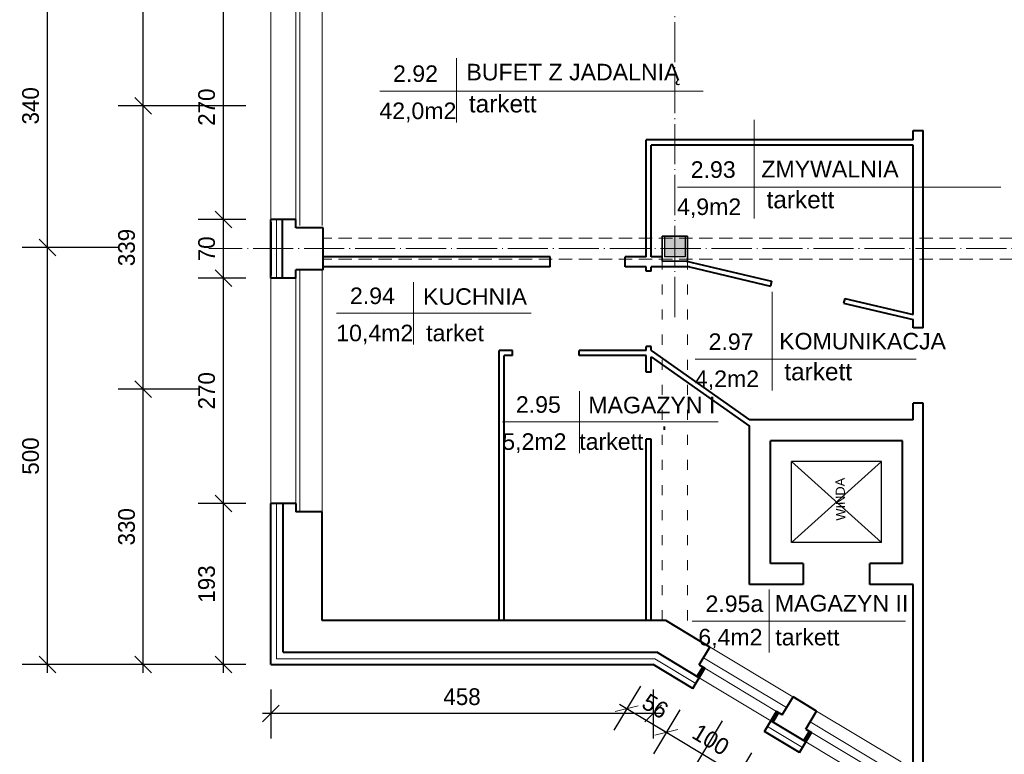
# Model space of a CAD drawing. Header units: millimetres. Extents: x -32003 to -19505, y 17931 to 29358.
# Tile 5 of 92: x -28302 to -27123, y 21044 to 21923. Entities that reach past the tile are written whole.
import ezdxf

# ---------------------------------------------------------------- set-up
doc = ezdxf.new("R2010")
doc.units = ezdxf.units.MM
doc.header["$PDMODE"] = 3
for name, pattern in [('ACAD_ISO03W100', [30, 12, -18]), ('ACAD_ISO04W100', [30.5, 24, -3, 0.5, -3]), ('KRESKOWA_X2', [12, 8, -4])]:
    doc.linetypes.add(name, pattern=pattern)
for name, color, linetype, lineweight in [('_wymiary', 1, 'Continuous', 9), ('opisy drzwi', 40, 'Continuous', 13), ('opisy pom', 3, 'Continuous', 18), ('podciąg', 10, 'Continuous', 35), ('przerywana', 7, 'KRESKOWA_X2', 5), ('symetria', 7, 'ACAD_ISO03W100', 5), ('SZRAF', 51, 'Continuous', 9), ('słupy', 2, 'Continuous', 30), ('ściana', 4, 'Continuous', 40), ('średnia', 7, 'ACAD_ISO03W100', 5)]:
    doc.layers.add(name, color=color, linetype=linetype, lineweight=lineweight)
doc.styles.add('SYSTEM', font='TXT')
doc.linetypes.add('BATTING', pattern='A,0.0001,-0.1,[134,ltypeshp.shx,S=0.1,R=0,X=-0.1,Y=0],-0.2,[134,ltypeshp.shx,S=0.1,R=180,X=0.1,Y=0],-0.1', length=0.4001)
doc.dimstyles.new('Jacek2', dxfattribs={"dimscale": 2, "dimtxt": 10, "dimasz": 10, "dimexe": 15, "dimexo": 15, "dimgap": 5, "dimtad": 1, "dimdec": 0, "dimrnd": 0.5, "dimzin": 0, "dimdsep": 46, "dimtxsty": 'Standard', "dimblk": 'OBLIQUE', "dimcen": 0, "dimdle": 5, "dimadec": 1, "dimazin": 0, "dimtfac": 1, "dimtdec": 0, "dimtofl": 0, "dimtmove": 0, "dimatfit": 3, "dimfxl": 0, "dimtolj": 1, "dimtzin": 0, "dimarcsym": 0})

# ---------------------------------------------------------------- blocks, each defined once
blk = doc.blocks.new('_OBLIQUE')
at = {"color": 0, "linetype": 'ByBlock'}
blk.add_line((-0.5, -0.5), (0.5, 0.5), dxfattribs=at)
blk = doc.blocks.new('*D965')
at = {"layer": '_wymiary', "color": 0, "lineweight": -2}
for p, q in [((-28031.7, 21344.4), (-28088.4, 21344.4)), ((-28058.4, 21141.5), (-28058.4, 21354.4)), ((-28031.7, 21151.5), (-28088.4, 21151.5))]:
    blk.add_line(p, q, dxfattribs=at)
at = {"layer": 'Defpoints', "color": 0}
for p in [(-28058.4, 21344.4), (-28001.7, 21344.4), (-28001.7, 21151.5)]:
    blk.add_point(p, dxfattribs=at)
at = {"layer": '_wymiary', "color": 0, "lineweight": -2, "xscale": 20, "yscale": 20, "zscale": 20}
for p, rotation in [((-28058.4, 21344.4), 90), ((-28058.4, 21151.5), 270)]:
    blk.add_blockref('_OBLIQUE', p, dxfattribs=dict(at, rotation=rotation))
at = {"layer": '_wymiary', "color": 0, "insert": (-28078.4, 21247.9), "char_height": 20, "attachment_point": 5, "rotation": 90}
blk.add_mtext('\\A1;193', dxfattribs=at)
blk = doc.blocks.new('*D966')
at = {"layer": '_wymiary', "color": 0, "lineweight": -2}
for p, q in [((-28058.4, 21334.4), (-28058.4, 21624.1)), ((-28031.7, 21614.1), (-28088.4, 21614.1)), ((-28031.7, 21344.4), (-28088.4, 21344.4))]:
    blk.add_line(p, q, dxfattribs=at)
at = {"layer": 'Defpoints', "color": 0}
for p in [(-28058.4, 21614.1), (-28001.7, 21614.1), (-28001.7, 21344.4)]:
    blk.add_point(p, dxfattribs=at)
at = {"layer": '_wymiary', "color": 0, "lineweight": -2, "xscale": 20, "yscale": 20, "zscale": 20}
for p, rotation in [((-28058.4, 21614.1), 90), ((-28058.4, 21344.4), 270)]:
    blk.add_blockref('_OBLIQUE', p, dxfattribs=dict(at, rotation=rotation))
at = {"layer": '_wymiary', "color": 0, "insert": (-28078.4, 21479.2), "char_height": 20, "attachment_point": 5, "rotation": 90}
blk.add_mtext('\\A1;270', dxfattribs=at)
blk = doc.blocks.new('*D764')
at = {"layer": '_wymiary', "color": 0, "lineweight": -2}
for p, q in [((-28058.4, 21604.1), (-28058.4, 21694.1)), ((-28031.7, 21684.1), (-28088.4, 21684.1)), ((-28031.7, 21614.1), (-28088.4, 21614.1))]:
    blk.add_line(p, q, dxfattribs=at)
at = {"layer": 'Defpoints', "color": 0}
for p in [(-28058.4, 21684.1), (-28001.7, 21684.1), (-28001.7, 21614.1)]:
    blk.add_point(p, dxfattribs=at)
at = {"layer": '_wymiary', "color": 0, "lineweight": -2, "xscale": 20, "yscale": 20, "zscale": 20}
for p, rotation in [((-28058.4, 21684.1), 90), ((-28058.4, 21614.1), 270)]:
    blk.add_blockref('_OBLIQUE', p, dxfattribs=dict(at, rotation=rotation))
at = {"layer": '_wymiary', "color": 0, "insert": (-28078.4, 21649.1), "char_height": 20, "attachment_point": 5, "rotation": 90}
blk.add_mtext('\\A1;70', dxfattribs=at)
blk = doc.blocks.new('*D765')
at = {"layer": '_wymiary', "color": 0, "lineweight": -2}
for p, q in [((-28058.4, 21674.1), (-28058.4, 21963.4)), ((-28031.7, 21953.4), (-28088.4, 21953.4)), ((-28031.7, 21684.1), (-28088.4, 21684.1))]:
    blk.add_line(p, q, dxfattribs=at)
at = {"layer": 'Defpoints', "color": 0}
for p in [(-28058.4, 21953.4), (-28001.7, 21953.4), (-28001.7, 21684.1)]:
    blk.add_point(p, dxfattribs=at)
at = {"layer": '_wymiary', "color": 0, "lineweight": -2, "xscale": 20, "yscale": 20, "zscale": 20}
for p, rotation in [((-28058.4, 21953.4), 90), ((-28058.4, 21684.1), 270)]:
    blk.add_blockref('_OBLIQUE', p, dxfattribs=dict(at, rotation=rotation))
at = {"layer": '_wymiary', "color": 0, "insert": (-28078.4, 21818.7), "char_height": 20, "attachment_point": 5, "rotation": 90}
blk.add_mtext('\\A1;270', dxfattribs=at)
blk = doc.blocks.new('*D773')
at = {"layer": '_wymiary', "color": 0, "lineweight": -2}
for p, q in [((-28154.3, 21141.5), (-28154.3, 21491.2)), ((-28088.4, 21481.2), (-28184.3, 21481.2)), ((-28090, 21151.5), (-28184.3, 21151.5))]:
    blk.add_line(p, q, dxfattribs=at)
at = {"layer": 'Defpoints', "color": 0}
for p in [(-28154.3, 21481.2), (-28058.4, 21481.2), (-28060, 21151.5)]:
    blk.add_point(p, dxfattribs=at)
at = {"layer": '_wymiary', "color": 0, "lineweight": -2, "xscale": 20, "yscale": 20, "zscale": 20}
for p, rotation in [((-28154.3, 21481.2), 90), ((-28154.3, 21151.5), 270)]:
    blk.add_blockref('_OBLIQUE', p, dxfattribs=dict(at, rotation=rotation))
at = {"layer": '_wymiary', "color": 0, "insert": (-28174.3, 21316.4), "char_height": 20, "attachment_point": 5, "rotation": 90}
blk.add_mtext('\\A1;330', dxfattribs=at)
blk = doc.blocks.new('*D774')
at = {"layer": '_wymiary', "color": 0, "lineweight": -2}
for p, q in [((-28154.3, 21471.2), (-28154.3, 21830.2)), ((-28031.7, 21820.2), (-28184.3, 21820.2)), ((-28088.4, 21481.2), (-28184.3, 21481.2))]:
    blk.add_line(p, q, dxfattribs=at)
at = {"layer": 'Defpoints', "color": 0}
for p in [(-28154.3, 21820.2), (-28001.7, 21820.2), (-28058.4, 21481.2)]:
    blk.add_point(p, dxfattribs=at)
at = {"layer": '_wymiary', "color": 0, "lineweight": -2, "xscale": 20, "yscale": 20, "zscale": 20}
for p, rotation in [((-28154.3, 21820.2), 90), ((-28154.3, 21481.2), 270)]:
    blk.add_blockref('_OBLIQUE', p, dxfattribs=dict(at, rotation=rotation))
at = {"layer": '_wymiary', "color": 0, "insert": (-28174.3, 21650.7), "char_height": 20, "attachment_point": 5, "rotation": 90}
blk.add_mtext('\\A1;339', dxfattribs=at)
blk = doc.blocks.new('*D775')
at = {"layer": '_wymiary', "color": 0, "lineweight": -2}
for p, q in [((-28154.3, 21810.2), (-28154.3, 22169.4)), ((-28031.7, 22159.4), (-28184.3, 22159.4)), ((-28031.7, 21820.2), (-28184.3, 21820.2))]:
    blk.add_line(p, q, dxfattribs=at)
at = {"layer": 'Defpoints', "color": 0}
for p in [(-28154.3, 22159.4), (-28001.7, 22159.4), (-28001.7, 21820.2)]:
    blk.add_point(p, dxfattribs=at)
at = {"layer": '_wymiary', "color": 0, "lineweight": -2, "xscale": 20, "yscale": 20, "zscale": 20}
for p, rotation in [((-28154.3, 22159.4), 90), ((-28154.3, 21820.2), 270)]:
    blk.add_blockref('_OBLIQUE', p, dxfattribs=dict(at, rotation=rotation))
at = {"layer": '_wymiary', "color": 0, "insert": (-28174.3, 21989.8), "char_height": 20, "attachment_point": 5, "rotation": 90}
blk.add_mtext('\\A1;339', dxfattribs=at)
blk = doc.blocks.new('*D778')
at = {"layer": '_wymiary', "color": 0, "lineweight": -2}
for p, q in [((-28184.3, 21650.7), (-28299.2, 21650.7)), ((-28269.2, 21141.5), (-28269.2, 21660.7)), ((-28031.7, 21151.5), (-28299.2, 21151.5))]:
    blk.add_line(p, q, dxfattribs=at)
at = {"layer": 'Defpoints', "color": 0}
for p in [(-28269.2, 21650.7), (-28154.3, 21650.7), (-28001.7, 21151.5)]:
    blk.add_point(p, dxfattribs=at)
at = {"layer": '_wymiary', "color": 0, "lineweight": -2, "xscale": 20, "yscale": 20, "zscale": 20}
for p, rotation in [((-28269.2, 21650.7), 90), ((-28269.2, 21151.5), 270)]:
    blk.add_blockref('_OBLIQUE', p, dxfattribs=dict(at, rotation=rotation))
at = {"layer": '_wymiary', "color": 0, "insert": (-28289.2, 21401.1), "char_height": 20, "attachment_point": 5, "rotation": 90}
blk.add_mtext('\\A1;500', dxfattribs=at)
blk = doc.blocks.new('*D779')
at = {"layer": '_wymiary', "color": 0, "lineweight": -2}
for p, q in [((-28269.2, 21640.7), (-28269.2, 21999.8)), ((-28184.3, 21989.8), (-28299.2, 21989.8)), ((-28184.3, 21650.7), (-28299.2, 21650.7))]:
    blk.add_line(p, q, dxfattribs=at)
at = {"layer": 'Defpoints', "color": 0}
for p in [(-28269.2, 21989.8), (-28154.3, 21989.8), (-28154.3, 21650.7)]:
    blk.add_point(p, dxfattribs=at)
at = {"layer": '_wymiary', "color": 0, "lineweight": -2, "xscale": 20, "yscale": 20, "zscale": 20}
for p, rotation in [((-28269.2, 21989.8), 90), ((-28269.2, 21650.7), 270)]:
    blk.add_blockref('_OBLIQUE', p, dxfattribs=dict(at, rotation=rotation))
at = {"layer": '_wymiary', "color": 0, "insert": (-28289.2, 21820.3), "char_height": 20, "attachment_point": 5, "rotation": 90}
blk.add_mtext('\\A1;340', dxfattribs=at)
blk = doc.blocks.new('*D811')
at = {"layer": '_wymiary', "color": 0, "lineweight": -2}
for p, q in [((-28001.7, 21121.5), (-28001.7, 21062.9)), ((-27543.5, 21121.5), (-27543.5, 21062.9)), ((-27533.5, 21092.9), (-28011.7, 21092.9))]:
    blk.add_line(p, q, dxfattribs=at)
at = {"layer": 'Defpoints', "color": 0}
for p in [(-28001.7, 21151.5), (-27543.5, 21151.5), (-28001.7, 21092.9)]:
    blk.add_point(p, dxfattribs=at)
at = {"layer": '_wymiary', "color": 0, "lineweight": -2, "xscale": 20, "yscale": 20, "zscale": 20, "rotation": 180}
blk.add_blockref('_OBLIQUE', (-28001.7, 21092.9), dxfattribs=at)
at = {"layer": '_wymiary', "color": 0, "lineweight": -2, "xscale": 20, "yscale": 20, "zscale": 20}
blk.add_blockref('_OBLIQUE', (-27543.5, 21092.9), dxfattribs=at)
at = {"layer": '_wymiary', "color": 0, "insert": (-27772.6, 21112.9), "char_height": 20, "attachment_point": 5}
blk.add_mtext('\\A1;458', dxfattribs=at)
blk = doc.blocks.new('*D1065')
at = {"layer": '_wymiary', "color": 0, "lineweight": -2}
for p, q in [((-27383.8, 21020.5), (-27415.6, 20967.7)), ((-27305.8, 20936.8), (-27408.7, 20998.6)), ((-27298.1, 20969), (-27329.8, 20916.2))]:
    blk.add_line(p, q, dxfattribs=at)
at = {"layer": 'Defpoints', "color": 0}
for p in [(-27368.4, 21046.2), (-27400.1, 20993.4), (-27282.7, 20994.7)]:
    blk.add_point(p, dxfattribs=at)
at = {"layer": '_wymiary', "color": 0, "lineweight": -2, "xscale": 20, "yscale": 20, "zscale": 20}
for p, rotation in [((-27400.1, 20993.4), 149.0000000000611), ((-27314.4, 20941.9), 329.0000000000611)]:
    blk.add_blockref('_OBLIQUE', p, dxfattribs=dict(at, rotation=rotation))
at = {"layer": '_wymiary', "color": 0, "insert": (-27346.9, 20984.8), "char_height": 20, "attachment_point": 5, "rotation": 329}
blk.add_mtext('\\A1;100', dxfattribs=at)
blk = doc.blocks.new('*D1066')
at = {"layer": '_wymiary', "color": 0, "lineweight": -2}
for p, q in [((-27425.8, 21045.7), (-27457.6, 20993)), ((-27391.5, 20988.3), (-27450.7, 21023.8)), ((-27383.8, 21020.5), (-27415.6, 20967.7))]:
    blk.add_line(p, q, dxfattribs=at)
at = {"layer": 'Defpoints', "color": 0}
for p in [(-27410.4, 21071.5), (-27368.4, 21046.2), (-27442.1, 21018.7)]:
    blk.add_point(p, dxfattribs=at)
at = {"layer": '_wymiary', "color": 0, "lineweight": -2, "xscale": 20, "yscale": 20, "zscale": 20}
for p, rotation in [((-27442.1, 21018.7), 149.0000000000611), ((-27400.1, 20993.4), 329.0000000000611)]:
    blk.add_blockref('_OBLIQUE', p, dxfattribs=dict(at, rotation=rotation))
at = {"layer": '_wymiary', "color": 0, "insert": (-27410.8, 21023.2), "char_height": 20, "attachment_point": 5, "rotation": 329}
blk.add_mtext('\\A1;49', dxfattribs=at)
blk = doc.blocks.new('*D1067')
at = {"layer": '_wymiary', "color": 0, "lineweight": -2}
for p, q in [((-27511.6, 21097.2), (-27543.3, 21044.5)), ((-27433.5, 21013.5), (-27536.4, 21075.3)), ((-27425.8, 21045.7), (-27457.6, 20993))]:
    blk.add_line(p, q, dxfattribs=at)
at = {"layer": 'Defpoints', "color": 0}
for p in [(-27496.1, 21123), (-27527.8, 21070.2), (-27410.4, 21071.5)]:
    blk.add_point(p, dxfattribs=at)
at = {"layer": '_wymiary', "color": 0, "lineweight": -2, "xscale": 20, "yscale": 20, "zscale": 20}
for p, rotation in [((-27527.8, 21070.2), 149.0000000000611), ((-27442.1, 21018.7), 329.0000000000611)]:
    blk.add_blockref('_OBLIQUE', p, dxfattribs=dict(at, rotation=rotation))
at = {"layer": '_wymiary', "color": 0, "insert": (-27474.7, 21061.6), "char_height": 20, "attachment_point": 5, "rotation": 329}
blk.add_mtext('\\A1;100', dxfattribs=at)
blk = doc.blocks.new('*D1068')
at = {"layer": '_wymiary', "color": 0, "lineweight": -2}
for p, q in [((-27559, 21125.7), (-27590.7, 21073)), ((-27519.3, 21065), (-27583.8, 21103.8)), ((-27511.6, 21097.2), (-27543.3, 21044.5))]:
    blk.add_line(p, q, dxfattribs=at)
at = {"layer": 'Defpoints', "color": 0}
for p in [(-27543.5, 21151.5), (-27496.1, 21123), (-27575.3, 21098.7)]:
    blk.add_point(p, dxfattribs=at)
at = {"layer": '_wymiary', "color": 0, "lineweight": -2, "xscale": 20, "yscale": 20, "zscale": 20}
for p, rotation in [((-27575.3, 21098.7), 149.0000000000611), ((-27527.8, 21070.2), 329.0000000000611)]:
    blk.add_blockref('_OBLIQUE', p, dxfattribs=dict(at, rotation=rotation))
at = {"layer": '_wymiary', "color": 0, "insert": (-27541.2, 21101.6), "char_height": 20, "attachment_point": 5, "rotation": 329}
blk.add_mtext('\\A1;56', dxfattribs=at)
blk = doc.blocks.new('*D1070')
at = {"layer": '_wymiary', "color": 0, "lineweight": -2}
for p, q in [((-27461, 21084.3), (-27533.3, 20964)), ((-27336, 21009.2), (-27408.2, 20888.9)), ((-27384.2, 20909.5), (-27526.4, 20994.9))]:
    blk.add_line(p, q, dxfattribs=at)
at = {"layer": 'Defpoints', "color": 0}
for p in [(-27445.5, 21110.1), (-27320.5, 21034.9), (-27517.8, 20989.8)]:
    blk.add_point(p, dxfattribs=at)
at = {"layer": '_wymiary', "color": 0, "lineweight": -2, "xscale": 20, "yscale": 20, "zscale": 20}
for p, rotation in [((-27517.8, 20989.8), 149.0000000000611), ((-27392.8, 20914.6), 329.0000000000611)]:
    blk.add_blockref('_OBLIQUE', p, dxfattribs=dict(at, rotation=rotation))
at = {"layer": '_wymiary', "color": 0, "insert": (-27445, 20969.3), "char_height": 20, "attachment_point": 5, "rotation": 329}
blk.add_mtext('\\A1;146', dxfattribs=at)

msp = doc.modelspace()

# ---------------------------------------------------------------- hatches: boundary and pattern name
at = {"layer": 'SZRAF', "ltscale": 0.5}
h = msp.add_hatch(color=256, dxfattribs=at)
h.paths.add_polyline_path([(-27505.2, 21639.4), (-27505.2, 21651.9), (-27517.7, 21651.9), (-27517.7, 21639.4), (-27512.7, 21639.4)])
h.paths.add_polyline_path([(-27517.7, 21639.4), (-27517.7, 21651.9), (-27530.2, 21651.9), (-27530.2, 21639.4)])
h.paths.add_polyline_path([(-27517.7, 21664.4), (-27530.2, 21664.4), (-27530.2, 21651.9), (-27517.7, 21651.9)])
h.paths.add_polyline_path([(-27517.7, 21664.4), (-27517.7, 21651.9), (-27505.2, 21651.9), (-27505.2, 21664.4)])

# ---------------------------------------------------------------- linework, layer by layer
at = {"ltscale": 0.5}
for p, q in [((-27378.2, 21297.4), (-27270.2, 21394.4)), ((-27378.2, 21297.4), (-27378.2, 21394.4)), ((-27378.2, 21394.4), (-27270.2, 21297.4)), ((-27270.2, 21297.4), (-27270.2, 21394.4))]:
    msp.add_line(p, q, dxfattribs=at)
for p, q in [((-27270.2, 21394.4), (-27378.2, 21394.4)), ((-27270.2, 21297.4), (-27378.2, 21297.4))]:
    msp.add_line(p, q)
at = {"layer": 'opisy drzwi'}
for p, q in [((-28001.7, 21956.4), (-28001.7, 21682.1)), ((-27971.7, 21956.4), (-27971.7, 21677.1)), ((-27966.7, 21961.4), (-27966.7, 21677.1)), ((-27940.2, 21961.4), (-27940.2, 21677.1)), ((-28001.7, 21344.4), (-28001.7, 21618.1)), ((-27971.7, 21624.1), (-27971.7, 21344.4)), ((-27966.7, 21623.1), (-27966.7, 21334.4)), ((-27940.2, 21624.4), (-27940.2, 21334.4)), ((-27374.5, 21111.7), (-27477.6, 21173.7)), ((-27384, 21099.9), (-27483.4, 21159.6)), ((-27396, 21095.5), (-27481.7, 21147)), ((-27402.7, 21084.3), (-27488.4, 21135.8)), ((-27246.8, 21035), (-27349.9, 21096.9)), ((-27256.2, 21023.2), (-27355.7, 21082.9)), ((-27268.3, 21018.7), (-27354, 21070.2)), ((-27274.9, 21007.6), (-27360.7, 21059.1))]:
    msp.add_line(p, q, dxfattribs=at)
at = {"layer": 'opisy pom'}
for p, q in [((-27779.1, 21877.5), (-27779.1, 21800.4)), ((-27871.1, 21837.9), (-27483.7, 21837.9)), ((-27422.6, 21803.7), (-27422.6, 21685.6)), ((-27514.6, 21723.1), (-27127.2, 21723.1)), ((-27830.8, 21609.4), (-27830.8, 21534.5)), ((-27401.3, 21597.8), (-27401.3, 21479.7)), ((-27922.8, 21572), (-27689.9, 21572)), ((-27493.3, 21517.1), (-27228.9, 21517.1)), ((-27632, 21478.8), (-27632, 21404.5)), ((-27724, 21441.9), (-27465.9, 21441.9)), ((-27404.9, 21241.2), (-27404.9, 21166)), ((-27496.9, 21203.4), (-27241.4, 21203.4))]:
    msp.add_line(p, q, dxfattribs=at)
at = {"layer": 'podciąg'}
for p, q in [((-27532.7, 21664.4), (-27532.7, 21634.4)), ((-27502.7, 21664.4), (-27532.7, 21664.4)), ((-27502.7, 21664.4), (-27502.7, 21634.4)), ((-27502.7, 21634.4), (-27532.7, 21634.4))]:
    msp.add_line(p, q, dxfattribs=at)
at = {"layer": 'przerywana', "ltscale": 2}
for p, q in [((-26632.7, 21661.9), (-27940.2, 21661.9)), ((-26632.7, 21636.9), (-27940.2, 21636.9))]:
    msp.add_line(p, q, dxfattribs=at)
at = {"layer": 'symetria', "linetype": 'ACAD_ISO04W100', "ltscale": 2}
for p, q in [((-27517.7, 21567.5), (-27517.7, 26437.9)), ((-26632.7, 21649.4), (-28075.9, 21649.4))]:
    msp.add_line(p, q, dxfattribs=at)
at = {"layer": 'SZRAF', "linetype": 'BATTING', "ltscale": 14}
for p, q in [((-27994.7, 21614.1), (-27994.7, 21684.1)), ((-27994.7, 21158.4), (-27994.7, 21344.4)), ((-27994.7, 21158.4), (-27541.5, 21158.4)), ((-27492.5, 21129), (-27541.5, 21158.4)), ((-27364.8, 21052.2), (-27406.8, 21077.5))]:
    msp.add_line(p, q, dxfattribs=at)
at = {"layer": 'SZRAF', "linetype": 'BATTING', "ltscale": 3}
for p, q in [((-27489.7, 21136.6), (-27483, 21147.7)), ((-27401.4, 21083.5), (-27394.7, 21094.7)), ((-27400.3, 21082.9), (-27393.6, 21094.1)), ((-27361.9, 21059.8), (-27355.3, 21071))]:
    msp.add_line(p, q, dxfattribs=at)
at = {"layer": 'słupy'}
for p, q in [((-27505.2, 21664.4), (-27530.2, 21664.4)), ((-27530.2, 21664.4), (-27530.2, 21639.4)), ((-27505.2, 21664.4), (-27505.2, 21639.4)), ((-27505.2, 21639.4), (-27530.2, 21639.4))]:
    msp.add_line(p, q, dxfattribs=at)
at = {"layer": 'ściana'}
for p, q in [((-27232.2, 21779.4), (-27232.2, 21790.9)), ((-27232.2, 21790.9), (-27220.2, 21790.9)), ((-27220.2, 21554.4), (-27220.2, 21790.9)), ((-27552.2, 21639.4), (-27552.2, 21779.4)), ((-27232.2, 21779.4), (-27552.2, 21779.4)), ((-27546.2, 21639.4), (-27546.2, 21773.4)), ((-27232.2, 21773.4), (-27546.2, 21773.4)), ((-27232.2, 21570.5), (-27232.2, 21773.4)), ((-28001.7, 21614.1), (-28001.7, 21684.1)), ((-27971.7, 21684.1), (-28001.7, 21684.1)), ((-27987.7, 21614.1), (-27987.7, 21684.1)), ((-27971.7, 21674.1), (-27971.7, 21684.1)), ((-27938.7, 21674.1), (-27971.7, 21674.1)), ((-27938.7, 21624.1), (-27938.7, 21674.1)), ((-27987.7, 21614.1), (-27987.7, 21649.1)), ((-27667.2, 21639.4), (-27940.2, 21639.4)), ((-27667.2, 21627.4), (-27667.2, 21639.4)), ((-27577.2, 21627.4), (-27577.2, 21639.4)), ((-27552.2, 21639.4), (-27577.2, 21639.4)), ((-27532.7, 21639.4), (-27546.2, 21639.4)), ((-27667.2, 21627.4), (-27940.2, 21627.4)), ((-27552.2, 21627.4), (-27577.2, 21627.4)), ((-27552.2, 21622.4), (-27552.2, 21627.4)), ((-27546.2, 21622.4), (-27546.2, 21627.4)), ((-27500.3, 21627.4), (-27546.2, 21627.4)), ((-27503.9, 21634.4), (-27401.9, 21610.4)), ((-27500.3, 21627.4), (-27403.3, 21604.6)), ((-27949.7, 21624.1), (-27971.7, 21624.1)), ((-27971.7, 21614.1), (-27971.7, 21624.1)), ((-27971.7, 21614.1), (-27971.7, 21624.1)), ((-27938.7, 21624.1), (-27971.7, 21624.1)), ((-27546.2, 21622.4), (-27552.2, 21622.4)), ((-27971.7, 21614.1), (-28001.7, 21614.1)), ((-27971.7, 21614.1), (-27987.7, 21614.1)), ((-27401.9, 21610.4), (-27403.3, 21604.6)), ((-27314.3, 21589.8), (-27315.7, 21584)), ((-27315.7, 21584), (-27232.2, 21564.4)), ((-27314.3, 21589.8), (-27232.2, 21570.5)), ((-27232.2, 21554.4), (-27232.2, 21564.4)), ((-27220.2, 21554.4), (-27232.2, 21554.4)), ((-27552.2, 21527.4), (-27552.2, 21532.4)), ((-27546.2, 21532.4), (-27552.2, 21532.4)), ((-27546.2, 21527.4), (-27546.2, 21532.4)), ((-27712.1, 21527.4), (-27728.1, 21527.4)), ((-27728.1, 21204.4), (-27728.1, 21527.4)), ((-27712.1, 21521.4), (-27722.1, 21521.4)), ((-27722.1, 21204.4), (-27722.1, 21521.4)), ((-27712.1, 21521.4), (-27712.1, 21527.4)), ((-27632.1, 21521.4), (-27632.1, 21527.4)), ((-27552.2, 21527.4), (-27632.1, 21527.4)), ((-27552.2, 21521.4), (-27632.1, 21521.4)), ((-27552.2, 21501.4), (-27552.2, 21521.4)), ((-27546.2, 21527.4), (-27428.2, 21444.4)), ((-27546.2, 21501.4), (-27546.2, 21520)), ((-27546.2, 21520), (-27428.2, 21437)), ((-27546.2, 21501.4), (-27552.2, 21501.4)), ((-27220.2, 21464.4), (-27232.2, 21464.4)), ((-27232.2, 21444.4), (-27232.2, 21464.4)), ((-27220.2, 21019), (-27220.2, 21464.4)), ((-27232.2, 21444.4), (-27428.2, 21444.4)), ((-27530.1, 21432.4), (-27530.1, 21436.4)), ((-27428.2, 21247.4), (-27428.2, 21437)), ((-27546.2, 21421.4), (-27552.2, 21421.4)), ((-27552.2, 21204.4), (-27552.2, 21421.4)), ((-27546.2, 21204.4), (-27546.2, 21421.4)), ((-27245.2, 21419.4), (-27403.2, 21419.4)), ((-27403.2, 21272.4), (-27403.2, 21419.4)), ((-27245.2, 21272.4), (-27245.2, 21419.4)), ((-27986.7, 21344.4), (-28001.7, 21344.4)), ((-28001.7, 21151.5), (-28001.7, 21344.4)), ((-27986.7, 21344.4), (-27986.7, 21344.4)), ((-27986.7, 21260.4), (-27986.7, 21344.4)), ((-27971.7, 21344.4), (-27986.7, 21344.4)), ((-27986.7, 21166.4), (-27986.7, 21344.4)), ((-27971.7, 21344.4), (-27971.7, 21334.4)), ((-27940.2, 21334.4), (-27971.7, 21334.4)), ((-27940.2, 21204.4), (-27940.2, 21334.4)), ((-27364.2, 21272.4), (-27403.2, 21272.4)), ((-27364.2, 21272.4), (-27364.2, 21247.4)), ((-27284.2, 21247.4), (-27284.2, 21272.4)), ((-27245.2, 21272.4), (-27284.2, 21272.4)), ((-27364.2, 21247.4), (-27428.2, 21247.4)), ((-27232.2, 21247.4), (-27284.2, 21247.4)), ((-27232.2, 21026.2), (-27232.2, 21247.4)), ((-27528.7, 21204.4), (-27940.2, 21204.4)), ((-27552.2, 21204.4), (-27722.1, 21204.4)), ((-27542.1, 21204.4), (-27546.2, 21204.4)), ((-27475.7, 21172.5), (-27528.7, 21204.4)), ((-27986.7, 21166.4), (-27539.2, 21166.4)), ((-27488.4, 21135.8), (-27539.2, 21166.4)), ((-27488.5, 21151.1), (-27475.7, 21172.5)), ((-28001.7, 21151.5), (-27543.5, 21151.5)), ((-27496.1, 21123), (-27543.5, 21151.5)), ((-27496.1, 21123), (-27481.7, 21147)), ((-27496.1, 21123), (-27481.7, 21147)), ((-27491, 21137.4), (-27484.3, 21148.5)), ((-27488.5, 21151.1), (-27481.7, 21147)), ((-27389.1, 21091.3), (-27376.2, 21112.8)), ((-27347.9, 21095.8), (-27376.2, 21112.8)), ((-27360.8, 21074.3), (-27347.9, 21095.8)), ((-27410.4, 21071.5), (-27396, 21095.5)), ((-27360.7, 21059.1), (-27402.7, 21084.3)), ((-27400.1, 21082.8), (-27393.4, 21093.9)), ((-27389.1, 21091.3), (-27396, 21095.5)), ((-27360.8, 21074.3), (-27354, 21070.2)), ((-27368.4, 21046.2), (-27410.4, 21071.5)), ((-27368.4, 21046.2), (-27354, 21070.2)), ((-27368.4, 21046.2), (-27354, 21070.2)), ((-27363.2, 21060.6), (-27356.5, 21071.8))]:
    msp.add_line(p, q, dxfattribs=at)
at = {"layer": 'ściana', "ltscale": 0.5}
msp.add_line((-28001.7, 21681.1), (-28001.7, 21617.1), dxfattribs=at)
at = {"layer": 'średnia'}
for p, q in [((-27532.7, 21204.4), (-27532.7, 21634.4)), ((-27502.7, 21204.4), (-27502.7, 21634.4))]:
    msp.add_line(p, q, dxfattribs=at)

# ---------------------------------------------------------------- texts
at = {"layer": 'opisy pom', "attachment_point": 1, "style": 'SYSTEM'}
for s, insert, char_height in [('{\\fArial|b0|i0|c238|p34;BUFET Z JADALNIĄ}', (-27767.3, 21870.6), 19.8), ('{\\fArial|b0|i0|c238|p34;2.92}', (-27855.2, 21868.7), 19.8), ('{\\fArial|b0|i0|c238|p34;tarkett}', (-27764.4, 21833.3), 20.9), ('{\\fArial|b0|i0|c238|p34;42,0m2  }', (-27871.6, 21824.2), 19.8), ('{\\fArial|b0|i0|c238|p34;2.93}', (-27498.7, 21753.9), 19.8), ('{\\fArial|b0|i0|c238|p34;ZMYWALNIA}', (-27414.1, 21754.5), 19.8), ('{\\fArial|b0|i0|c238|p34;4,9m2  }', (-27515.1, 21709.4), 19.8), ('{\\fArial|b0|i0|c238|p34;tarkett}', (-27407.9, 21718.5), 20.9), ('{\\fArial|b0|i0|c238|p34;2.94}', (-27906.8, 21602.8), 19.8), ('{\\fArial|b0|i0|c238|p34;KUCHNIA}', (-27819.2, 21601.9), 19.8), ('{\\fArial|b0|i0|c238|p34;10,4m2  tarket}', (-27923.2, 21558.3), 19.8), ('{\\fArial|b0|i0|c238|p34;2.97}', (-27477.3, 21547.9), 19.8), ('{\\fArial|b0|i0|c238|p34;KOMUNIKACJA}', (-27392.8, 21548.5), 19.8), ('{\\fArial|b0|i0|c238|p34;tarkett}', (-27386.6, 21512.6), 20.9), ('{\\fArial|b0|i0|c238|p34;4,2m2  }', (-27493.7, 21503.5), 19.8), ('{\\fArial|b0|i0|c238|p34;2.95}', (-27708.1, 21472.7), 19.8), ('{\\fArial|b0|i0|c238|p34;MAGAZYN I}', (-27621.3, 21472), 19.8), ('{\\fArial|b0|i0|c238|p34;5,2m2  tarkett}', (-27724.4, 21428.3), 19.8), ('{\\fArial|b0|i0|c238|p34;2.95a}', (-27481, 21234.2), 19.8), ('{\\fArial|b0|i0|c238|p34;MAGAZYN II}', (-27397.9, 21234.8), 19.8), ('{\\fArial|b0|i0|c238|p34;6,4m2  tarkett}', (-27489.6, 21194.2), 19.8)]:
    msp.add_mtext(s, dxfattribs=dict(at, insert=insert, char_height=char_height))
at = {"layer": 'opisy pom', "insert": (-27324.5, 21323.7), "char_height": 11, "attachment_point": 1, "rotation": 91.0228, "style": 'SYSTEM'}
msp.add_mtext('{\\fArial|b0|i0|c238|p34;WINDA}', dxfattribs=at)

# ---------------------------------------------------------------- dimensions: what is measured, and where the dimension line sits
at = {"layer": '_wymiary'}
for base, p1, p2, angle, picture, middle in [((-28154.3, 22159.4), (-28001.7, 21820.2), (-28001.7, 22159.4), 90, '*D775', (-28174.3, 21989.8)), ((-28058.4, 21953.4), (-28001.7, 21684.1), (-28001.7, 21953.4), 270, '*D765', (-28078.4, 21818.7)), ((-28154.3, 21820.2), (-28058.4, 21481.2), (-28001.7, 21820.2), 90, '*D774', (-28174.3, 21650.7)), ((-28058.4, 21684.1), (-28001.7, 21614.1), (-28001.7, 21684.1), 270, '*D764', (-28078.4, 21649.1)), ((-28058.4, 21614.1), (-28001.7, 21344.4), (-28001.7, 21614.1), 270, '*D966', (-28078.4, 21479.2)), ((-27575.3, 21098.7), (-27496.1, 21123), (-27543.5, 21151.5), 329, '*D1068', (-27541.2, 21101.6)), ((-27527.8, 21070.2), (-27410.4, 21071.5), (-27496.1, 21123), 329, '*D1067', (-27474.7, 21061.6)), ((-27517.8, 20989.8), (-27320.5, 21034.9), (-27445.5, 21110.1), 329, '*D1070', (-27445, 20969.3)), ((-27400.1, 20993.4), (-27282.7, 20994.7), (-27368.4, 21046.2), 329, '*D1065', (-27346.9, 20984.8))]:
    dim = msp.add_linear_dim(base=base, p1=p1, p2=p2, angle=angle, dimstyle='Jacek2', override={"dimtmove": 1}, dxfattribs=at)
    dim.commit()
    dim.dimension.update_dxf_attribs({"geometry": picture, "text_midpoint": middle})
dim = msp.add_linear_dim(base=(-28269.2, 21989.8), p1=(-28154.3, 21650.7), p2=(-28154.3, 21989.8), angle=90, text='340', dimstyle='Jacek2', override={"dimtmove": 1}, dxfattribs=at)
dim.commit()
dim.dimension.update_dxf_attribs({"geometry": '*D779', "text_midpoint": (-28289.2, 21820.3)})
for base, p1, p2, picture, middle in [((-28269.2, 21650.7), (-28001.7, 21151.5), (-28154.3, 21650.7), '*D778', (-28289.2, 21401.1)), ((-28154.3, 21481.2), (-28060, 21151.5), (-28058.4, 21481.2), '*D773', (-28174.3, 21316.4))]:
    dim = msp.add_linear_dim(base=base, p1=p1, p2=p2, angle=90, dimstyle='Jacek2', dxfattribs=at)
    dim.commit()
    dim.dimension.update_dxf_attribs({"geometry": picture, "text_midpoint": middle})
dim = msp.add_aligned_dim(p1=(-28001.7, 21151.5), p2=(-28001.7, 21344.4), distance=56.7, dimstyle='Jacek2', dxfattribs=at)
dim.commit()
dim.dimension.update_dxf_attribs({"geometry": '*D965', "text_midpoint": (-28078.4, 21247.9)})
dim = msp.add_linear_dim(base=(-28001.7, 21092.9), p1=(-27543.5, 21151.5), p2=(-28001.7, 21151.5), dimstyle='Jacek2', dxfattribs=at)
dim.commit()
dim.dimension.update_dxf_attribs({"geometry": '*D811', "text_midpoint": (-27772.6, 21112.9)})
dim = msp.add_linear_dim(base=(-27442.1, 21018.7), p1=(-27368.4, 21046.2), p2=(-27410.4, 21071.5), angle=329, dimstyle='Jacek2', override={"dimtmove": 1}, dxfattribs=at)
dim.commit()
dim.dimension.update_dxf_attribs({"geometry": '*D1066', "text_midpoint": (-27421.1, 21006), "dimtype": 160})

doc.saveas('drawing.dxf')
